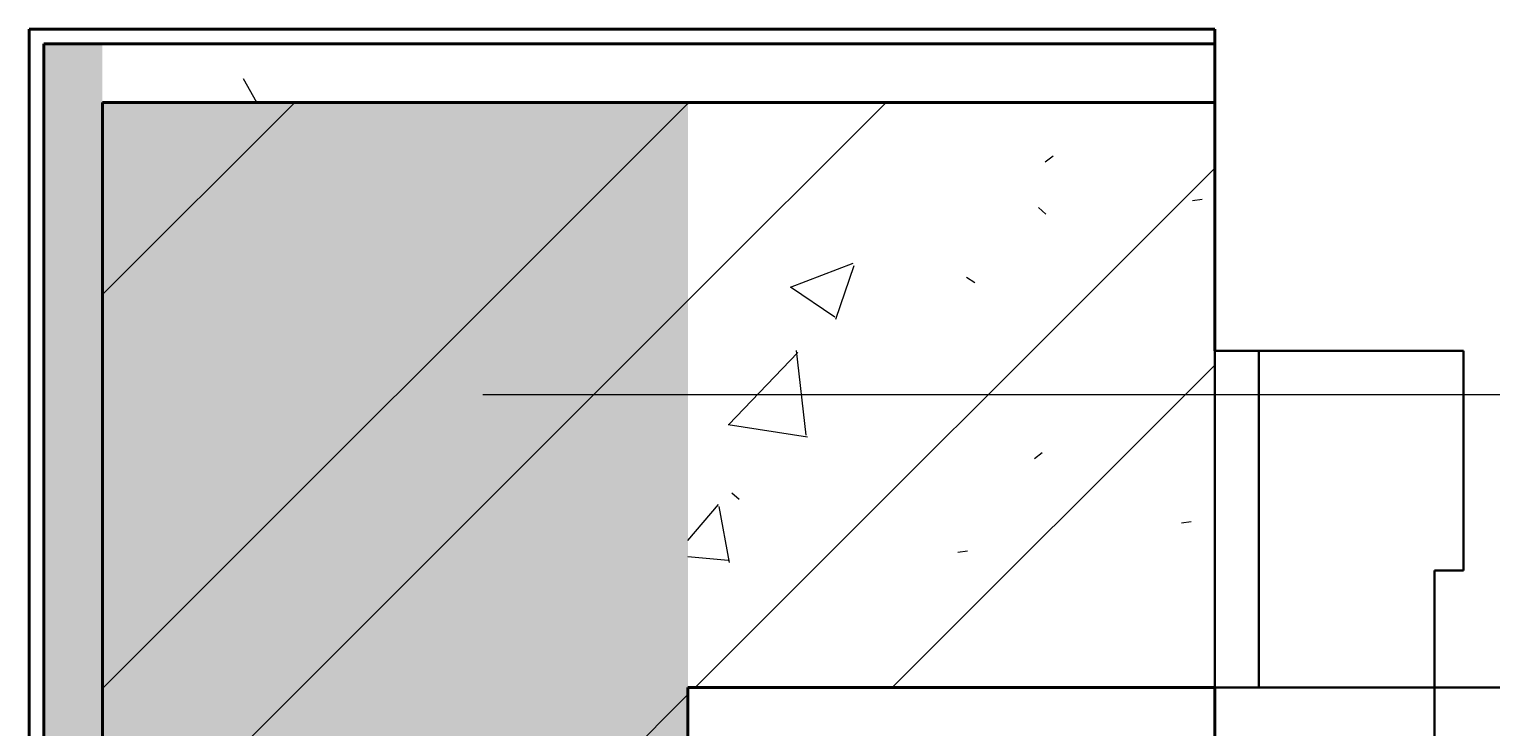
# Model space of a CAD drawing. Header units: millimetres. Extents: x -111 to 116289, y -9307 to 73893.
# Tile 112 of 128: x 82473 to 82972, y 49550 to 49789. Entities that reach past the tile are written whole.
import ezdxf
from ezdxf.enums import TextEntityAlignment as Align

# ---------------------------------------------------------------- set-up
doc = ezdxf.new("R2018")
doc.units = ezdxf.units.MM
for name, color, linetype, lineweight in [('Двери', 7, 'Continuous', 18), ('Каркас несущий', 7, 'Continuous', 18), ('Каркас_Импост', 7, 'Continuous', 30), ('КИП_выноска', 6, 'Continuous', 25), ('Монтажный зазор', 7, 'Continuous', 30), ('Панель', 7, 'Continuous', 30), ('Стены разрез', 7, 'Continuous', 40), ('Стены штриховка', 7, 'Continuous', 40)]:
    doc.layers.add(name, color=color, linetype=linetype, lineweight=lineweight)
doc.styles.add('GOST 2.304', font='simplex.shx', dxfattribs={"width": 0.65, "oblique": 15})
doc.styles.get("Standard").update_dxf_attribs({"font": 'arial.ttf'})
pattern_1 = [(50, (0, 0), (218.6211678, -19.1267987), [22.86, -251.46]), (355, (0, 0), (-42.2918743, 229.2684153), [18.288, -201.168]), (100.451, (18.22, -1.6), (176.3310746, 210.139632), [19.428, -213.708]), (46.184, (0, 60.96), (325.29495, -50.4516404), [34.29, -377.19]), (96.636, (27.1, 56.76), (284.8830085, 296.912656), [29.142, -320.562]), (351.184, (0, 60.96), (284.8858166, 296.910704), [27.432, -301.752]), (21, (30.48, 45.72), (181.9375257, -122.7183205), [22.86, -251.46]), (326, (30.48, 45.72), (74.1622266, 221.0261817), [18.288, -201.168]), (71.451, (45.64, 35.5), (256.100348, 98.305262), [19.428, -213.708]), (37.5, (0, 0), (3.70638957, 101.46589536), [3.353, -195.377, 3.353, -200.863, -201.93]), (37.5, (0, 0), (3.70638957, 101.46589536), [-402.946, 3.353, -198.577]), (7.5, (0, 0), (80.18357624, 120.2165259), [3.353, -113.081, 3.353, -190.805, -76.962]), (7.5, (0, 0), (80.18357624, 120.2165259), [-310.591, 3.353, -73.609]), (327.5, (-67.97, 0), (162.70864647, -6.87497134), [3.353, -72.847, 3.353, -234.391, -315.468]), (327.5, (-67.97, 0), (162.70864647, -6.87497134), [-313.944, 3.353, -312.115]), (317.5, (-98.45, 0), (177.7546761, 30.511831), [3.353, -95.707, 3.353, -154.534, -224.028]), (317.5, (-98.45, 0), (177.7546761, 30.511831), [-256.946, 3.353, -220.675])]
pattern_2 = [(45, (0, 0), (-101.0278814, 101.0278814), []), (45, (67.35, 0), (-101.0278814, 101.0278814), [])]
pattern_3 = [(0, (0, 0), (406.4, 101.6), [33.528, -271.272, 33.528, -271.272, -1625.6]), (0, (0, 0), (406.4, 101.6), [-609.6, 33.528, -576.072, 33.528, -271.272, -711.2]), (0, (0, 0), (406.4, 101.6), [-1524, 33.528, -169.672, 33.528, -474.472]), (120, (152.4, 50.8), (-291.188181, 301.1527241), [33.528, -271.272, 33.528, -271.272, -1625.6]), (120, (152.4, 50.8), (-291.188181, 301.1527241), [-609.6, 33.528, -576.072, 33.528, -271.272, -711.2]), (120, (152.4, 50.8), (-291.188181, 301.1527241), [-1524, 33.528, -169.672, 33.528, -474.472]), (240, (203.2, 254), (-115.211819, -402.7527241), [33.528, -271.272, 33.528, -271.272, -1625.6]), (240, (203.2, 254), (-115.211819, -402.7527241), [-609.6, 33.528, -576.072, 33.528, -271.272, -711.2]), (240, (203.2, 254), (-115.211819, -402.7527241), [-1524, 33.528, -169.672, 33.528, -474.472])]

# ---------------------------------------------------------------- blocks, each defined once
blk = doc.blocks.new('101_Дверь_Однопольная - _ПЧ_Мет_1000х2000_Лифтовой холл_EI60_Л-4431930-Оборудование_B2_-11_400__На лист секция 5_-11_400')
at = {"layer": 'Каркас_Импост', "color": 253, "true_color": 0xaaaaaa}
for p, q in [((585, 100), (525, 100)), ((525, 100), (525, 60)), ((585, -15), (585, 100)), ((525, 60), (515, 60)), ((515, 60), (515, -15)), ((515, -15), (585, -15))]:
    blk.add_line(p, q, dxfattribs=at)
at = {"layer": 'Монтажный зазор', "color": 253, "true_color": 0xaaaaaa}
for p, q in [((600, 100), (585, 100)), ((585, 100), (585, -15)), ((600, -15), (600, 100)), ((585, -15), (600, -15))]:
    blk.add_line(p, q, dxfattribs=at)
at = {"layer": 'Панель', "color": 253, "true_color": 0xaaaaaa}
for p, q in [((525, 100), (525, 1150)), ((485, 100), (525, 100))]:
    blk.add_line(p, q, dxfattribs=at)
blk.add_arc((525, 100), 1050, 90, 180, dxfattribs=at)
blk = doc.blocks.new('ПР - _ПЧ_1200_200_Оп250-250_Шаг300_Арм16_Арм10-3232359-Оборудование_B2_-11_400__На лист секция 5_-11_400')
at = {"layer": 'Каркас несущий', "color": 21, "true_color": 0xffaaaa}
for p, q in [((-850, 0), (850, 0)), ((-515, 0), (515, 0)), ((600, 0), (850, 0))]:
    blk.add_line(p, q, dxfattribs=at)
blk = doc.blocks.new('135_SLK_GD_AR_rvt-1-Оборудование_B2_-11_400__На лист секция 5_-11_400')
at = {"layer": 'Стены разрез', "lineweight": 9, "true_color": 0xaaaaaa}
h = blk.add_hatch(dxfattribs=at)
h.set_pattern_fill('FP_4', color=253, style=0, pattern_type=2)
h.set_pattern_definition(pattern_3)
h.paths.add_polyline_path([(-12997104.66, -9292240.31), (-12997084.66, -9292240.31), (-12997084.66, -9291220.31), (-12997104.66, -9291220.31), (-12997104.66, -9291316.59)])
h.paths.add_polyline_path([(-12997104.66, -9290020.31), (-12997084.66, -9290020.31), (-12997084.66, -9281630.31), (-12997104.66, -9281630.31), (-12997104.66, -9286223.21)])
h = blk.add_hatch(dxfattribs=at)
h.set_pattern_fill('FP_4', color=253, style=0, pattern_type=2)
h.set_pattern_definition(pattern_3)
h.paths.add_polyline_path([(-12994709.66, -9281650.31), (-12994709.66, -9281630.31), (-12995504.66, -9281630.31), (-12995504.66, -9281650.31), (-12994968.58, -9281650.31)])
h.paths.add_polyline_path([(-12996704.66, -9281650.31), (-12996704.66, -9281630.31), (-12997084.66, -9281630.31), (-12997084.66, -9281650.31), (-12996884.66, -9281650.31)])
h = blk.add_hatch(dxfattribs=at)
h.set_pattern_fill('FP_1', color=253, style=0, pattern_type=2)
h.set_pattern_definition(pattern_1)
h.paths.add_polyline_path([(-12997084.66, -9291600.31), (-12996884.66, -9291600.31), (-12996884.66, -9291220.31), (-12997084.66, -9291220.31), (-12997084.66, -9291316.59)])
h.paths.add_polyline_path([(-12996884.66, -9290020.31), (-12996884.66, -9281650.31), (-12997084.66, -9281650.31), (-12997084.66, -9290020.31), (-12996999.66, -9290020.31)])
h = blk.add_hatch(dxfattribs=at)
h.set_pattern_fill('FP_2', color=253, style=0, pattern_type=2)
h.set_pattern_definition(pattern_2)
h.paths.add_polyline_path([(-12997084.66, -9291600.31), (-12996884.66, -9291600.31), (-12996884.66, -9291220.31), (-12997084.66, -9291220.31), (-12997084.66, -9291316.59)])
h.paths.add_polyline_path([(-12996884.66, -9290020.31), (-12996884.66, -9281650.31), (-12997084.66, -9281650.31), (-12997084.66, -9290020.31), (-12996999.66, -9290020.31)])
h = blk.add_hatch(dxfattribs=at)
h.set_pattern_fill('FP_1', color=253, style=0, pattern_type=2)
h.set_pattern_definition(pattern_1)
h.paths.add_polyline_path([(-12994968.58, -9281850.31), (-12994609.66, -9281850.31), (-12994609.66, -9281650.31), (-12995504.66, -9281650.31), (-12995504.66, -9281850.31)])
h.paths.add_polyline_path([(-12996704.66, -9281850.31), (-12996704.66, -9281650.31), (-12996884.66, -9281650.31), (-12996884.66, -9281850.31)])
h = blk.add_hatch(dxfattribs=at)
h.set_pattern_fill('FP_2', color=253, style=0, pattern_type=2)
h.set_pattern_definition(pattern_2)
h.paths.add_polyline_path([(-12994968.58, -9281850.31), (-12994609.66, -9281850.31), (-12994609.66, -9281650.31), (-12995504.66, -9281650.31), (-12995504.66, -9281850.31)])
h.paths.add_polyline_path([(-12996704.66, -9281850.31), (-12996704.66, -9281650.31), (-12996884.66, -9281650.31), (-12996884.66, -9281850.31)])
h = blk.add_hatch(dxfattribs=at)
h.set_pattern_fill('FP_4', color=253, style=0, pattern_type=2)
h.set_pattern_definition(pattern_3)
h.paths.add_polyline_path([(-12994834.66, -9281870.31), (-12994829.66, -9281870.31), (-12994829.66, -9281850.31), (-12995504.66, -9281850.31), (-12995504.66, -9281870.31), (-12994968.58, -9281870.31)])
h.paths.add_polyline_path([(-12996864.66, -9281870.31), (-12996704.66, -9281870.31), (-12996704.66, -9281850.31), (-12996884.66, -9281850.31), (-12996884.66, -9281870.31)])
at = {"layer": 'Стены разрез', "color": 253, "true_color": 0xaaaaaa}
for p, q in [((-12997104.66, -9281625.31), (-12997109.66, -9281625.31)), ((-12997109.66, -9281625.31), (-12997109.66, -9290020.31)), ((-12997084.66, -9281625.31), (-12997104.66, -9281625.31)), ((-12996704.66, -9281625.31), (-12997084.66, -9281625.31)), ((-12996704.66, -9281650.31), (-12996704.66, -9281625.31)), ((-12996884.66, -9281650.31), (-12997084.66, -9281650.31)), ((-12997084.66, -9281650.31), (-12996884.66, -9281650.31)), ((-12996704.66, -9281735.31), (-12996704.66, -9281650.31)), ((-12996884.66, -9281875.31), (-12996884.66, -9281850.31)), ((-12996884.66, -9281850.31), (-12996884.66, -9281870.31)), ((-12996704.66, -9281875.31), (-12996704.66, -9281850.31))]:
    blk.add_line(p, q, dxfattribs=at)
at = {"layer": 'Стены штриховка', "color": 253, "true_color": 0xaaaaaa}
for p, q in [((-12997104.66, -9281630.31), (-12997104.66, -9290020.31)), ((-12997104.66, -9281630.31), (-12997084.66, -9281630.31)), ((-12996704.66, -9281630.31), (-12997084.66, -9281630.31)), ((-12997084.66, -9281650.31), (-12997084.66, -9290020.31)), ((-12997084.66, -9290020.31), (-12997084.66, -9281650.31)), ((-12996704.66, -9281650.31), (-12996884.66, -9281650.31)), ((-12996884.66, -9281650.31), (-12996704.66, -9281650.31)), ((-12996884.66, -9281850.31), (-12996704.66, -9281850.31)), ((-12996704.66, -9281850.31), (-12996884.66, -9281850.31))]:
    blk.add_line(p, q, dxfattribs=at)
at = {"layer": 'Двери', "color": 253, "lineweight": 18, "true_color": 0xaaaaaa, "rotation": 180}
blk.add_blockref('101_Дверь_Однопольная - _ПЧ_Мет_1000х2000_Лифтовой холл_EI60_Л-4431930-Оборудование_B2_-11_400__На лист секция 5_-11_400', (-12996104.66, -9281750.31), dxfattribs=at)
at = {"layer": 'Каркас несущий', "color": 253, "lineweight": 18, "true_color": 0xaaaaaa, "rotation": 180}
blk.add_blockref('ПР - _ПЧ_1200_200_Оп250-250_Шаг300_Арм16_Арм10-3232359-Оборудование_B2_-11_400__На лист секция 5_-11_400', (-12996104.66, -9281750.31), dxfattribs=at)
blk = doc.blocks.new('A$Cffbd38bb')
at = {"lineweight": 5}
blk.add_blockref('135_SLK_GD_AR_rvt-1-Оборудование_B2_-11_400__На лист секция 5_-11_400', (13077777.11, 9330329.76), dxfattribs=at)
blk = doc.blocks.new('*U190')
at = {"color": 0, "linetype": 'Continuous', "lineweight": 30, "ltscale": 75, "width": 0.85, "flags": 104}
blk.add_attdef('ПРИМЕЧАНИЕ_1', text='', height=2.5, dxfattribs=at).set_placement((8, 3.6106), align=Align.BOTTOM_CENTER)
at = {"color": 0, "lineweight": 30, "style": 'GOST 2.304', "width": 0.85}
for tag, p in [('ИМЯ_КАБЕЛЯ_1', (8, -2.5)), ('ИМЯ_КАБЕЛЯ_2', (8, -7.5)), ('ИМЯ_КАБЕЛЯ_3', (8, -12.5)), ('ИМЯ_КАБЕЛЯ_4', (8, -17.5)), ('ИМЯ_КАБЕЛЯ_5', (8, -22.5)), ('ИМЯ_КАБЕЛЯ_6', (8, -27.5)), ('ИМЯ_КАБЕЛЯ_7', (8, -32.5)), ('ИМЯ_КАБЕЛЯ_8', (8, -37.5)), ('ИМЯ_КАБЕЛЯ_9', (8, -42.5))]:
    blk.add_attdef(tag, text='', height=2.5, dxfattribs=at).set_placement(p, align=Align.BOTTOM_CENTER)
at = {"color": 0, "lineweight": 30, "width": 0.85, "flags": 104}
blk.add_attdef('ПРИМЕЧАНИЕ_2', text='', height=2.5, dxfattribs=at).set_placement((8, -7.5301), align=Align.BOTTOM_CENTER)

msp = doc.modelspace()

# ---------------------------------------------------------------- block references
msp.add_blockref('A$Cffbd38bb', (1805.72, 1084.05))

# ---------------------------------------------------------------- next in the draw order: block references
at = {"layer": 'КИП_выноска'}
ref = msp.add_blockref('*U190', (82094.68, 50398.03), dxfattribs=dict(at, xscale=100, yscale=100, zscale=100))
lines = msp.add_mtext('\\W0.8500;', dxfattribs={"layer": '0', "color": 0, "lineweight": 30, "insert": (82894.68, 49645.03), "char_height": 2.5, "attachment_point": 1})
ref.add_attrib('ПРИМЕЧАНИЕ_2', '', (82894.68, 49645.03), dxfattribs={"flags": 104}).embed_mtext(lines)

doc.saveas('drawing.dxf')
